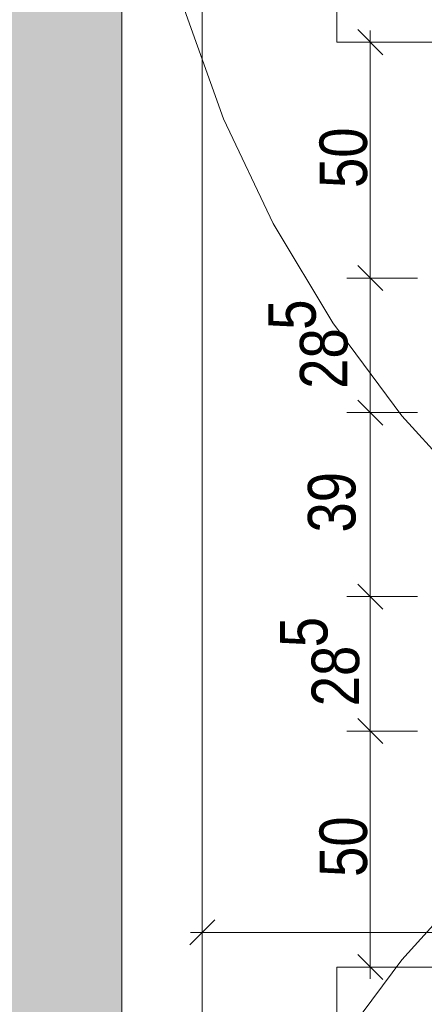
# Model space of a CAD drawing. Extents: x -620 to 300, y 62 to 1112.
# Tile 38 of 45: x -133 to -116, y 896 to 937. Entities that reach past the tile are written whole.
import ezdxf
from ezdxf.lldxf.tags import DXFTag

# ---------------------------------------------------------------- set-up
doc = ezdxf.new("R2010")
doc.units = 0
doc.layers.get('0').update_dxf_attribs({"lineweight": 13})
for name, color, linetype, lineweight, true_color in [('30 -36 Dächer- 3 Dachbeläge', 9, 'Continuous', 15, 0x808080), ('30 -36 Dächer- 3 Dachbeläge Gründach', 9, 'Continuous', 9, 0x808080), ('70 -76 Bemaßung- 2 Allgemein', 9, 'Continuous', 5, 0x808080)]:
    doc.layers.add(name, color=color, linetype=linetype, lineweight=lineweight, true_color=true_color)
doc.layers.add('30 -36 Dächer- 9 Sonstiges zur KG360', color=7, linetype='grob-A06DNCB3MF', lineweight=9)
doc.layers.add('70 -71 Achsen- 1 Gebäudeachsen', color=7, linetype='STRICHPUNKT2-A06DNCB4MF', lineweight=18)
doc.styles.get("Standard").update_dxf_attribs({"font": 'ARIALN.TTF'})
tags = doc.linetypes.add('grob-A06DNCB3MF', pattern=[14, 3, -8, 3]).pattern_tags.tags
tags[8:9] = [DXFTag(74, 4), DXFTag(75, 0), DXFTag(340, '0'), DXFTag(46, 0.0), DXFTag(50, 0.0), DXFTag(44, 0.0), DXFTag(45, 0.0)]
tags[6:7] = [DXFTag(74, 4), DXFTag(75, 0), DXFTag(340, '0'), DXFTag(46, 0.0), DXFTag(50, 0.0), DXFTag(44, 0.0), DXFTag(45, 0.0)]
tags[4:5] = [DXFTag(74, 4), DXFTag(75, 0), DXFTag(340, '0'), DXFTag(46, 0.0), DXFTag(50, 0.0), DXFTag(44, 0.0), DXFTag(45, 0.0)]
tags = doc.linetypes.add('STRICHPUNKT2-A06DNCB4MF', pattern=[12.7, 6.35, -3.175, 0, -3.175]).pattern_tags.tags
tags[10:11] = [DXFTag(74, 4), DXFTag(75, 0), DXFTag(340, '0'), DXFTag(46, 0.0), DXFTag(50, 0.0), DXFTag(44, 0.0), DXFTag(45, 0.0)]
tags[8:9] = [DXFTag(74, 4), DXFTag(75, 0), DXFTag(340, '0'), DXFTag(46, 0.0), DXFTag(50, 0.0), DXFTag(44, 0.0), DXFTag(45, 0.0)]
tags[6:7] = [DXFTag(74, 4), DXFTag(75, 0), DXFTag(340, '0'), DXFTag(46, 0.0), DXFTag(50, 0.0), DXFTag(44, 0.0), DXFTag(45, 0.0)]
tags[4:5] = [DXFTag(74, 4), DXFTag(75, 0), DXFTag(340, '0'), DXFTag(46, 0.0), DXFTag(50, 0.0), DXFTag(44, 0.0), DXFTag(45, 0.0)]

# ---------------------------------------------------------------- blocks, each defined once
blk = doc.blocks.new('Referenz-A06DNCB5MF')
at = {"layer": '30 -36 Dächer- 3 Dachbeläge', "color": 0, "linetype": 'Continuous', "lineweight": 9, "ltscale": 0.13}
for p, q in [((-128.977, 1002.853), (-128.977, 777.853)), ((-119.877, 936.466), (-119.877, 993.753)), ((-97.23, 936.466), (-119.877, 936.466)), ((-119.877, 855.453), (-119.877, 897.266)), ((-119.877, 897.266), (-97.23, 897.266))]:
    blk.add_line(p, q, dxfattribs=at)
at = {"layer": '30 -36 Dächer- 3 Dachbeläge', "color": 0, "linetype": 'Continuous', "ltscale": 0.15}
blk.add_line((-128.977, 1002.853), (-128.977, 777.853), dxfattribs=at)
at = {"layer": '30 -36 Dächer- 3 Dachbeläge', "color": 0, "linetype": 'Continuous', "lineweight": 0, "ltscale": 0.13}
for points in [[(-133.977, 782.853), (-133.977, 1007.853), (-128.977, 1002.853)], [(-133.977, 782.853), (-128.977, 1002.853), (-128.977, 777.853)]]:
    blk.add_solid(points, dxfattribs=at)
at = {"layer": '30 -36 Dächer- 3 Dachbeläge Gründach', "color": 0, "linetype": 'Continuous', "ltscale": 0.13}
for p, q in [((-119.877, 993.753), (-119.877, 936.466)), ((-119.877, 936.466), (-97.23, 936.466)), ((-97.23, 897.266), (-119.877, 897.266)), ((-119.877, 897.266), (-119.877, 855.453))]:
    blk.add_line(p, q, dxfattribs=at)
at = {"layer": '30 -36 Dächer- 9 Sonstiges zur KG360', "color": 0, "linetype": 'grob-A06DNCB3MF', "lineweight": 5, "ltscale": 0.13}
for p, q in [((-124.67, 933.219), (-126.324, 937.839)), ((-122.573, 928.784), (-124.67, 933.219)), ((-120.05, 924.575), (-122.573, 928.784)), ((-117.127, 920.634), (-120.05, 924.575)), ((-113.832, 916.998), (-117.127, 920.634)), ((-117.127, 897.573), (-113.832, 901.209)), ((-120.05, 893.632), (-117.127, 897.573))]:
    blk.add_line(p, q, dxfattribs=at)
at = {"layer": '70 -71 Achsen- 1 Gebäudeachsen', "color": 0, "linetype": 'STRICHPUNKT2-A06DNCB4MF', "ltscale": 0.18}
blk.add_line((-125.577, 1084.393), (-125.577, 84.953), dxfattribs=at)
at = {"layer": '70 -76 Bemaßung- 2 Allgemein', "color": 0, "linetype": 'Continuous', "ltscale": 0.13}
for p, q in [((-118.987, 936.996), (-117.926, 935.935)), ((-118.457, 936.966), (-118.457, 935.406)), ((-116.457, 936.466), (-119.457, 936.466)), ((-118.457, 927.526), (-118.457, 935.406)), ((-118.457, 925.966), (-118.457, 927.526)), ((-117.926, 925.935), (-118.987, 926.996)), ((-118.987, 926.996), (-117.926, 925.935)), ((-118.457, 926.966), (-118.457, 925.406)), ((-116.457, 926.466), (-119.457, 926.466)), ((-116.457, 926.466), (-119.457, 926.466)), ((-118.457, 921.826), (-118.457, 925.406)), ((-118.457, 920.266), (-118.457, 921.826)), ((-117.926, 920.235), (-118.987, 921.296)), ((-118.987, 921.296), (-117.926, 920.235)), ((-118.457, 921.266), (-118.457, 919.706)), ((-116.457, 920.766), (-119.457, 920.766)), ((-116.457, 920.766), (-119.457, 920.766)), ((-118.457, 914.026), (-118.457, 919.706)), ((-118.457, 912.466), (-118.457, 914.026)), ((-117.926, 912.435), (-118.987, 913.496)), ((-118.987, 913.496), (-117.926, 912.435)), ((-118.457, 913.466), (-118.457, 911.906)), ((-116.457, 912.966), (-119.457, 912.966)), ((-116.457, 912.966), (-119.457, 912.966)), ((-118.457, 908.326), (-118.457, 911.906)), ((-118.457, 906.766), (-118.457, 908.326)), ((-117.926, 906.735), (-118.987, 907.796)), ((-118.987, 907.796), (-117.926, 906.735)), ((-118.457, 907.766), (-118.457, 906.206)), ((-116.457, 907.266), (-119.457, 907.266)), ((-116.457, 907.266), (-119.457, 907.266)), ((-118.457, 898.326), (-118.457, 906.206)), ((-125.577, 896.731), (-125.577, 899.731)), ((-126.107, 898.2), (-125.046, 899.262)), ((-126.077, 898.731), (-124.516, 898.731)), ((-15.637, 898.731), (-124.516, 898.731)), ((-118.457, 896.766), (-118.457, 898.326)), ((-117.926, 896.735), (-118.987, 897.796)), ((-116.457, 897.266), (-119.457, 897.266))]:
    blk.add_line(p, q, dxfattribs=at)
at = {"layer": '70 -76 Bemaßung- 2 Allgemein', "color": 0, "linetype": 'Continuous', "ltscale": 0.13, "char_height": 2.01377, "attachment_point": 1, "rotation": 90}
for s, insert in [('{\\fArial Narrow;50}', (-120.608, 930.284)), ('{\\fArial Narrow;5}', (-122.781, 924.275)), ('{\\fArial Narrow;28}', (-121.439, 921.773)), ('{\\fArial Narrow;39}', (-121.099, 915.682)), ('{\\fArial Narrow;5}', (-122.285, 910.82)), ('{\\fArial Narrow;28}', (-120.942, 908.318)), ('{\\fArial Narrow;50}', (-120.608, 901.084))]:
    blk.add_mtext(s, dxfattribs=dict(at, insert=insert))

msp = doc.modelspace()

# ---------------------------------------------------------------- block references
at = {"color": 8, "lineweight": 13, "ltscale": 0.13, "true_color": 0x808080}
msp.add_blockref('Referenz-A06DNCB5MF', (0, 0), dxfattribs=at)

doc.saveas('drawing.dxf')
